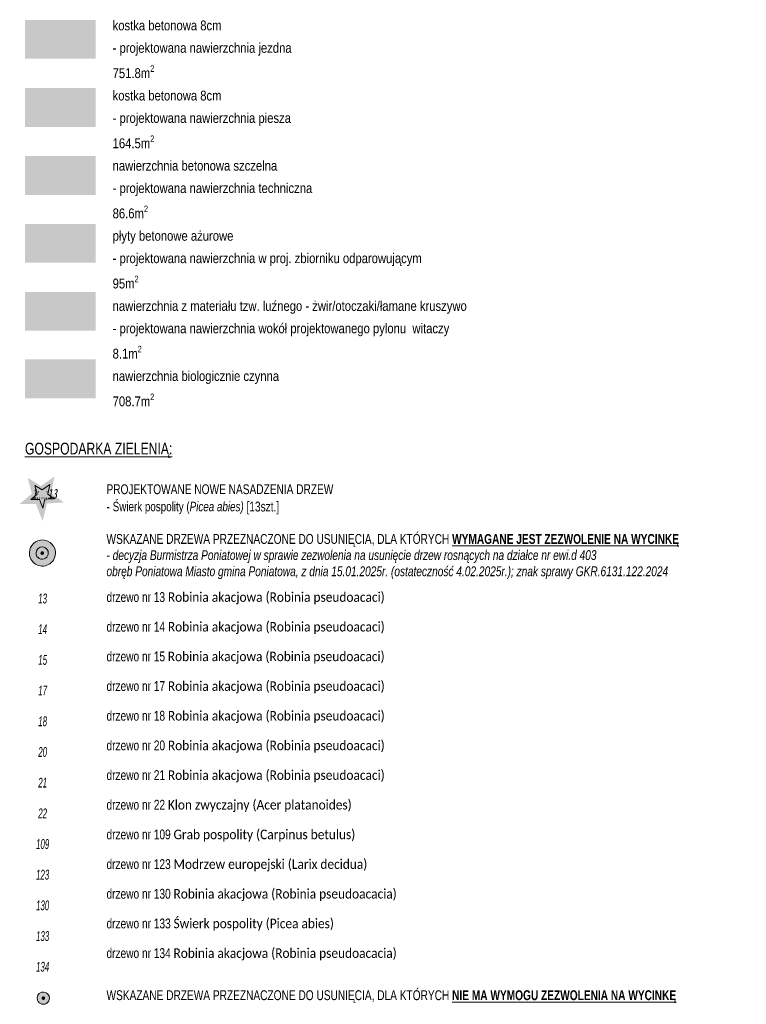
# Model space of a CAD drawing. Header units: millimetres. Extents: x -93597 to 292718, y -849320 to -636506.
# Tile 64 of 68: x 186630 to 232830, y -849320 to -786669. Entities that reach past the tile are written whole.
import ezdxf

# ---------------------------------------------------------------- set-up
doc = ezdxf.new("R2010")
doc.units = ezdxf.units.MM
doc.header["$MEASUREMENT"] = 0
for name, color, linetype, lineweight, true_color in [('! PZT - bilans terenu_Nr_pióra__133', 7, 'Continuous', 5, 0xe6e000), ('! PZT - bilans terenu_Nr_pióra__134', 7, 'Continuous', 5, 0xa78cd7), ('! PZT - bilans terenu_Nr_pióra__135', 7, 'Continuous', 0, 0xe88b2f), ('! PZT - bilans terenu_Nr_pióra__201', 7, 'Continuous', 5, 0x595959), ('! PZT - bilans terenu_Nr_pióra__246', 7, 'Continuous', 25, 0x42972d), ('PZT DRZEWA DO USUNIĘCIA _Nr_pióra__219', 7, 'Continuous', 13, 0xd90005), ('PZT DRZEWA DO USUNIĘCIA _Nr_pióra__220', 7, 'Continuous', 5, 0xd90005), ('PZT DRZEWA NOWE NASADZENIA _Nr_pióra__78', 7, 'Continuous', 13, 0x00bb5e)]:
    doc.layers.add(name, color=color, linetype=linetype, lineweight=lineweight, true_color=true_color)
for name, color, linetype, lineweight in [('! PZT - bilans terenu_Nr_pióra__18', 9, 'Continuous', 13), ('! PZT - bilans terenu_Nr_pióra__229', 154, 'Continuous', 15), ('! PZT - bilans terenu_Nr_pióra__243', 100, 'Continuous', 25), ('PZT DRZEWA DO USUNIĘCIA _Nr_pióra__1', 7, 'Continuous', 13), ('PZT DRZEWA DO USUNIĘCIA _Nr_pióra__244', 7, 'Continuous', 20), ('PZT_i_KD_Nr_pióra__7', 7, 'Continuous', 13), ('PZT_Nr_pióra__1', 7, 'Continuous', 13)]:
    doc.layers.add(name, color=color, linetype=linetype, lineweight=lineweight)
doc.styles.add('GENERATED_STYLE_1', font='txt')
doc.styles.add('GENERATED_STYLE_10', font='msgothic.ttc')
doc.styles.add('GENERATED_STYLE_2', font='ARIALN.TTF')

msp = doc.modelspace()

# ---------------------------------------------------------------- hatches: boundary and pattern name
at = {"layer": '! PZT - bilans terenu_Nr_pióra__133', "linetype": 'Continuous', "lineweight": 0, "true_color": 0x737000}
msp.add_hatch(color=56, dxfattribs=at).paths.add_polyline_path([(186964.8, -791022), (191464.8, -791022), (191464.8, -793492.9), (186964.8, -793492.9)])
at = {"layer": '! PZT - bilans terenu_Nr_pióra__134', "linetype": 'Continuous', "lineweight": 0, "true_color": 0x53466b}
msp.add_hatch(color=187, dxfattribs=at).paths.add_polyline_path([(186964.8, -795344.7), (191464.8, -795344.7), (191464.8, -797815.6), (186964.8, -797815.6)])
at = {"layer": '! PZT - bilans terenu_Nr_pióra__135', "linetype": 'Continuous', "lineweight": 0, "true_color": 0x744517}
msp.add_hatch(color=36, dxfattribs=at).paths.add_polyline_path([(186964.8, -803986.4), (191464.8, -803986.4), (191464.8, -806457.3), (186964.8, -806457.3)])
at = {"layer": '! PZT - bilans terenu_Nr_pióra__18', "linetype": 'Continuous', "lineweight": 0, "true_color": 0x606060}
msp.add_hatch(color=251, dxfattribs=at).paths.add_polyline_path([(186964.8, -786680.2), (191464.8, -786680.2), (191464.8, -789151), (186964.8, -789151)])
msp.add_hatch(color=251, dxfattribs=at).paths.add_polyline_path([(186964.8, -786680.2), (191464.8, -786680.2), (191464.8, -789151), (186964.8, -789151)])
at = {"layer": '! PZT - bilans terenu_Nr_pióra__201', "linetype": 'Continuous', "lineweight": 0, "true_color": 0x2c2c2c}
msp.add_hatch(color=250, dxfattribs=at).paths.add_polyline_path([(186964.8, -795344.7), (191464.8, -795344.7), (191464.8, -797815.6), (186964.8, -797815.6)])
at = {"layer": '! PZT - bilans terenu_Nr_pióra__229', "linetype": 'Continuous', "lineweight": 0, "true_color": 0x002040}
msp.add_hatch(color=158, dxfattribs=at).paths.add_polyline_path([(186964.8, -799667.4), (191464.8, -799667.4), (191464.8, -802138.3), (186964.8, -802138.3)])
at = {"layer": '! PZT - bilans terenu_Nr_pióra__243', "linetype": 'Continuous', "lineweight": 0, "true_color": 0x007f20}
msp.add_hatch(color=106, dxfattribs=at).paths.add_polyline_path([(188837.8, -815739.1), (187979.5, -816345.5), (187136.9, -815815.6), (187397.9, -816823.5), (186629.8, -817482.9), (187656.2, -817482.9), (188088.2, -818576), (188361, -817452.2), (189439, -817386.3), (188620.7, -816796.2)])
at = {"layer": '! PZT - bilans terenu_Nr_pióra__246', "linetype": 'Continuous', "lineweight": 0, "true_color": 0x214b16}
msp.add_hatch(color=99, dxfattribs=at).paths.add_polyline_path([(186964.8, -808284.6), (191464.8, -808284.6), (191464.8, -810755.5), (186964.8, -810755.5)])
at = {"layer": 'PZT DRZEWA DO USUNIĘCIA _Nr_pióra__1', "linetype": 'Continuous'}
msp.add_hatch(color=256, dxfattribs=at).paths.add_polyline_path([(187949.2, -820628.3, 1), (188179.5, -820588.6, 1)])
at = {"layer": 'PZT DRZEWA DO USUNIĘCIA _Nr_pióra__220', "linetype": 'Continuous', "lineweight": 0, "true_color": 0x360001}
msp.add_hatch(color=18, dxfattribs=at).paths.add_polyline_path([(187294.9, -820895.1, 1), (188855.4, -820318.5, 1)])
at = {"layer": 'PZT DRZEWA DO USUNIĘCIA _Nr_pióra__220', "linetype": 'Continuous', "lineweight": 0, "true_color": 0xa20003}
for points in [[(187684.1, -820727.7, 1), (188431, -820490.6, 1)], [(187752.8, -849046.6, 1), (188499.7, -848809.5, 1)]]:
    msp.add_hatch(color=14, dxfattribs=at).paths.add_polyline_path(points)
at = {"layer": 'PZT DRZEWA DO USUNIĘCIA _Nr_pióra__244', "linetype": 'Continuous'}
msp.add_hatch(color=256, dxfattribs=at).paths.add_polyline_path([(188017.9, -848947.2, 1), (188248.2, -848907.5, 1)])

# ---------------------------------------------------------------- linework, layer by layer
at = {"layer": 'PZT DRZEWA DO USUNIĘCIA _Nr_pióra__244', "linetype": 'Continuous', "flags": 128}
for points in [[(187294.9, -820895.1, 1), (188855.4, -820318.5, 1)], [(187684.1, -820727.7, 1), (188431, -820490.6, 1)], [(187752.8, -849046.6, 1), (188499.7, -848809.5, 1)]]:
    msp.add_lwpolyline(points, format="xyb", close=True, dxfattribs=at)
at = {"layer": 'PZT DRZEWA NOWE NASADZENIA _Nr_pióra__78', "linetype": 'Continuous', "flags": 128}
msp.add_lwpolyline([(187884.8, -817204.1), (187342.1, -817204.1), (187732.9, -816868.7), (187585.6, -816300), (188052.9, -816594), (188547.1, -816244.8), (188420.6, -816860.5), (188820.6, -817148.9), (188235.7, -817184.7), (188099.2, -817746.8)], close=True, dxfattribs=at)

# ---------------------------------------------------------------- texts
at = {"layer": 'PZT DRZEWA DO USUNIĘCIA _Nr_pióra__1', "linetype": 'Continuous', "char_height": 625, "width": 42073.19, "attachment_point": 1, "style": 'GENERATED_STYLE_2'}
for s, insert, line_spacing_factor in [('\\A1;{\\W0.900000x;\\fArial Narrow|b0|i0|c238|p34;PROJEKTOWANE NOWE NASADZENIA DRZEW\\P\\fArial Narrow|b0|i0|c238|p34;- \\fArial Narrow|b0|i0|c238|p34;\\H0.969220x;Świerk pospolity (\\fArial Narrow|b0|i1|c238|p34;Picea abies)\\fArial Narrow|b0|i0|c238|p34;\\H1.031757x; [13szt.]}', (192148.5, -816233.8), 1.055836), ('\\A1;{\\W0.900000x;\\fArial Narrow|b0|i0|c238|p34;WSKAZANE DRZEWA PRZEZNACZONE DO USUNIĘCIA, DLA KTÓRYCH \\fArial Narrow|b1|i0|c238|p34;\\L\\LWYMAGANE JEST ZEZWOLENIE NA WYCINKĘ\\P\\fArial Narrow|b0|i1|c238|p34;\\l\\l- decyzja Burmistrza Poniatowej w sprawie zezwolenia na usunięcie drzew rosnących na działce nr ewi.d 403 \\P\\fArial Narrow|b0|i1|c238|p34;obręb Poniatowa Miasto gmina Poniatowa, z dnia 15.01.2025r. (ostateczność 4.02.2025r.); znak sprawy GKR.6131.122.2024 }', (192148.5, -819397), 0.986846), ('\\A1;{\\W0.900000x;\\fArial Narrow|b0|i0|c238|p34;drzewo nr 13 \\fCalibri|b0|i0|c238|p34;\\H0.969220x;Robinia akacjowa (\\fCalibri|b0|i0|c238|p34;Robinia pseudoacaci)\\P\\fArial Narrow|b0|i0|c238|p34;\\H1.031757x;drzewo nr 14 \\fCalibri|b0|i0|c238|p34;\\H0.969220x;Robinia akacjowa (\\fCalibri|b0|i0|c238|p34;Robinia pseudoacaci)\\P\\fArial Narrow|b0|i0|c238|p34;\\H1.031757x;drzewo nr 15\\fArial Narrow|b0|i0|c238|p34;\\H0.969220x; \\fCalibri|b0|i0|c238|p34;Robinia akacjowa (\\fCalibri|b0|i0|c238|p34;Robinia pseudoacaci)\\P\\fArial Narrow|b0|i0|c238|p34;\\H1.031757x;drzewo nr 17 \\fCalibri|b0|i0|c238|p34;\\H0.969220x;Robinia akacjowa (\\fCalibri|b0|i0|c238|p34;Robinia pseudoacaci)\\P\\fArial Narrow|b0|i0|c238|p34;\\H1.031757x;drzewo nr 18 \\fCalibri|b0|i0|c238|p34;\\H0.969220x;Robinia akacjowa (\\fCalibri|b0|i0|c238|p34;Robinia pseudoacaci)\\P\\fArial Narrow|b0|i0|c238|p34;\\H1.031757x;drzewo nr 20 \\fCalibri|b0|i0|c238|p34;\\H0.969220x;Robinia akacjowa (\\fCalibri|b0|i0|c238|p34;Robinia pseudoacaci)\\P\\fArial Narrow|b0|i0|c238|p34;\\H1.031757x;drzewo nr 21 \\fCalibri|b0|i0|c238|p34;\\H0.969220x;Robinia akacjowa (\\fCalibri|b0|i0|c238|p34;Robinia pseudoacaci)\\P\\fArial Narrow|b0|i0|c238|p34;\\H1.031757x;drzewo nr 22 \\fCalibri|b0|i0|c238|p34;\\H0.969220x;Klon zwyczajny (\\fCalibri|b0|i0|c238|p34;Acer platanoides)\\P\\fArial Narrow|b0|i0|c238|p34;\\H1.031757x;drzewo nr 109 \\fCalibri|b0|i0|c238|p34;\\H0.969220x;Grab pospolity (\\fCalibri|b0|i0|c238|p34;Carpinus betulus)\\P\\fArial Narrow|b0|i0|c238|p34;\\H1.031757x;drzewo nr 123 \\fCalibri|b0|i0|c238|p34;\\H0.969220x;Modrzew europejski (\\fCalibri|b0|i0|c238|p34;Larix decidua)\\P\\fArial Narrow|b0|i0|c238|p34;\\H1.031757x;drzewo nr 130 \\fCalibri|b0|i0|c238|p34;\\H0.969220x;Robinia akacjowa (\\fCalibri|b0|i0|c238|p34;Robinia pseudoacacia)\\P\\fArial Narrow|b0|i0|c238|p34;\\H1.031757x;drzewo nr 133 \\fCalibri|b0|i0|c238|p34;\\H0.969220x;Świerk pospolity (\\fCalibri|b0|i0|c238|p34;Picea abies)\\P\\fArial Narrow|b0|i0|c238|p34;\\H1.031757x;drzewo nr 134 \\fCalibri|b0|i0|c238|p34;\\H0.969220x;Robinia akacjowa (\\fCalibri|b0|i0|c238|p34;Robinia pseudoacacia)}', (192148.5, -823094.1), 1.812249)]:
    msp.add_mtext(s, dxfattribs=dict(at, insert=insert, line_spacing_factor=line_spacing_factor))
at = {"layer": 'PZT DRZEWA DO USUNIĘCIA _Nr_pióra__219', "linetype": 'Continuous', "insert": (188088.2, -823187.5), "char_height": 625, "width": 875.002, "attachment_point": 2, "line_spacing_factor": 1.874173, "style": 'GENERATED_STYLE_1'}
msp.add_mtext('\\A1;{\\W0.700000x;\\fArial Narrow|b0|i1|c238|p34;13\\P\\fArial Narrow|b0|i1|c238|p34;14\\P\\fArial Narrow|b0|i1|c238|p34;15\\P\\fArial Narrow|b0|i1|c238|p34;17\\P\\fArial Narrow|b0|i1|c238|p34;18\\P\\fArial Narrow|b0|i1|c238|p34;20\\P\\fArial Narrow|b0|i1|c238|p34;21\\P\\fArial Narrow|b0|i1|c238|p34;22\\P\\fArial Narrow|b0|i1|c238|p34;109\\P\\fArial Narrow|b0|i1|c238|p34;123\\P\\fArial Narrow|b0|i1|c238|p34;130\\P\\fArial Narrow|b0|i1|c238|p34;133\\P\\fArial Narrow|b0|i1|c238|p34;134}', dxfattribs=at)
at = {"layer": 'PZT DRZEWA NOWE NASADZENIA _Nr_pióra__78', "linetype": 'Continuous', "insert": (189004.2, -817265.1), "char_height": 625, "attachment_point": 9, "style": 'GENERATED_STYLE_10'}
msp.add_mtext('\\A1;{\\W0.700000x;\\fMS Gothic|b0|i1|c238|p49;1\\fArial Narrow|b0|i1|c238|p34;;...;\\fMS Gothic|b0|i1|c238|p49;13}', dxfattribs=at)
at = {"layer": 'PZT_i_KD_Nr_pióra__7', "linetype": 'Continuous', "insert": (186964.8, -814556.2), "char_height": 750, "attachment_point": 7, "style": 'GENERATED_STYLE_2'}
msp.add_mtext('\\A1;{\\W0.900000x;\\fArial Narrow|b0|i0|c238|p34;\\L\\LGOSPODARKA ZIELENIĄ:}', dxfattribs=at)
at = {"layer": 'PZT_Nr_pióra__1', "linetype": 'Continuous', "insert": (192537.6, -786723.1), "char_height": 625, "width": 57790.505, "attachment_point": 1, "line_spacing_factor": 1.369119, "style": 'GENERATED_STYLE_2'}
msp.add_mtext('\\A1;{\\fArial Narrow|b0|i0|c238|p34;kostka betonowa 8cm \\P\\fArial Narrow|b0|i0|c238|p34;- projektowana nawierzchnia jezdna\\P\\fArial Narrow|b0|i0|c238|p34;751.8m\\fArial Narrow|b0|i0|c238|p34;\\A1{\\H.66x;\\S2^  ;}\\P\\fArial Narrow|b0|i0|c238|p34;kostka betonowa 8cm \\P\\fArial Narrow|b0|i0|c238|p34;- projektowana nawierzchnia piesza\\P\\fArial Narrow|b0|i0|c238|p34;164.5m\\fArial Narrow|b0|i0|c238|p34;\\A1{\\H.66x;\\S2^  ;}\\P\\fArial Narrow|b0|i0|c238|p34;nawierzchnia betonowa szczelna \\P\\fArial Narrow|b0|i0|c238|p34;- projektowana nawierzchnia techniczna\\P\\fArial Narrow|b0|i0|c238|p34;86.6m\\fArial Narrow|b0|i0|c238|p34;\\A1{\\H.66x;\\S2^  ;}\\P\\fArial Narrow|b0|i0|c238|p34;płyty betonowe ażurowe \\P\\fArial Narrow|b0|i0|c238|p34;- projektowana nawierzchnia w proj. zbiorniku odparowującym\\P\\fArial Narrow|b0|i0|c238|p34;95m\\fArial Narrow|b0|i0|c238|p34;\\A1{\\H.66x;\\S2^  ;}\\P\\fArial Narrow|b0|i0|c238|p34;nawierzchnia z materiału tzw. luźnego - żwir/otoczaki/łamane kruszywo \\P\\fArial Narrow|b0|i0|c238|p34;- projektowana nawierzchnia wokół projektowanego pylonu  witaczy\\P\\fArial Narrow|b0|i0|c238|p34;8.1m\\fArial Narrow|b0|i0|c238|p34;\\A1{\\H.66x;\\S2^  ;}\\P\\fArial Narrow|b0|i0|c238|p34;nawierzchnia biologicznie czynna\\P\\fArial Narrow|b0|i0|c238|p34;708.7m\\fArial Narrow|b0|i0|c238|p34;\\A1{\\H.66x;\\S2^  ;}}', dxfattribs=at)
at = {"layer": 'PZT_Nr_pióra__1', "linetype": 'Continuous', "insert": (192148.5, -848427), "char_height": 625, "attachment_point": 1, "style": 'GENERATED_STYLE_2'}
msp.add_mtext('\\A1;{\\W0.900000x;\\fArial Narrow|b0|i0|c238|p34;WSKAZANE DRZEWA PRZEZNACZONE DO USUNIĘCIA, DLA KTÓRYCH \\fArial Narrow|b1|i0|c238|p34;\\L\\LNIE MA WYMOGU ZEZWOLENIA NA WYCINKĘ}', dxfattribs=at)

doc.saveas('drawing.dxf')
